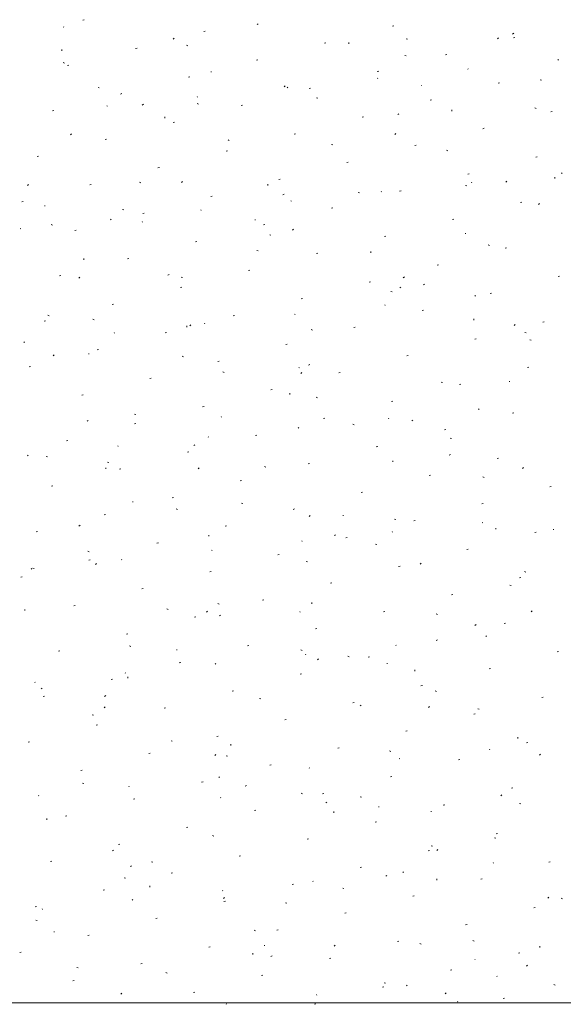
# Model space of a CAD drawing. Extents: x -740 to 300, y 62 to 1112.
# Tile 112 of 187: x -426 to -388, y 835 to 904. Entities that reach past the tile are written whole.
import ezdxf
from ezdxf.lldxf.tags import DXFTag

# ---------------------------------------------------------------- set-up
doc = ezdxf.new("R2010")
doc.units = 0
doc.layers.get('0').update_dxf_attribs({"lineweight": 13})
doc.layers.add('60- 61 allgemeine Ausstattung- 4 Terrassen', color=9, linetype='Continuous', lineweight=9, true_color=0x808080)
doc.layers.add('70 -71 Achsen- 1 Gebäudeachsen', color=7, linetype='STRICHPUNKT2-A06CPVBCL0', lineweight=18)
tags = doc.linetypes.add('STRICHPUNKT2-A06CPVBCL0', pattern=[12.7, 6.35, -3.175, 0, -3.175]).pattern_tags.tags
tags[10:11] = [DXFTag(74, 4), DXFTag(75, 0), DXFTag(340, '0'), DXFTag(46, 0.0), DXFTag(50, 0.0), DXFTag(44, 0.0), DXFTag(45, 0.0)]
tags[8:9] = [DXFTag(74, 4), DXFTag(75, 0), DXFTag(340, '0'), DXFTag(46, 0.0), DXFTag(50, 0.0), DXFTag(44, 0.0), DXFTag(45, 0.0)]
tags[6:7] = [DXFTag(74, 4), DXFTag(75, 0), DXFTag(340, '0'), DXFTag(46, 0.0), DXFTag(50, 0.0), DXFTag(44, 0.0), DXFTag(45, 0.0)]
tags[4:5] = [DXFTag(74, 4), DXFTag(75, 0), DXFTag(340, '0'), DXFTag(46, 0.0), DXFTag(50, 0.0), DXFTag(44, 0.0), DXFTag(45, 0.0)]

# ---------------------------------------------------------------- blocks, each defined once
blk = doc.blocks.new('Referenz-A06CPVBEL0')
at = {"layer": '60- 61 allgemeine Ausstattung- 4 Terrassen', "color": 0}
for p, q in [((-421.615, 903.92), (-421.52, 903.943)), ((-422.973, 903.453), (-422.957, 903.412)), ((-413.134, 903.108), (-413.039, 903.132)), ((-409.302, 903.654), (-409.383, 903.598)), ((-399.878, 903.487), (-399.782, 903.511)), ((-391.371, 902.986), (-391.451, 902.93)), ((-415.212, 902.635), (-415.284, 902.568)), ((-404.653, 902.297), (-404.557, 902.321)), ((-402.94, 902.254), (-402.95, 902.342)), ((-398.929, 902.607), (-398.835, 902.578)), ((-392.44, 902.659), (-392.512, 902.592)), ((-391.397, 902.676), (-391.301, 902.7)), ((-423.084, 901.764), (-423.094, 901.852)), ((-417.909, 901.918), (-417.814, 901.941)), ((-414.348, 902.153), (-414.256, 902.117)), ((-422.995, 900.929), (-422.901, 900.9)), ((-409.428, 901.106), (-409.333, 901.13)), ((-399.018, 901.435), (-398.927, 901.398)), ((-396.172, 901.485), (-396.076, 901.509)), ((-388.238, 901.11), (-388.271, 901.147)), ((-422.684, 900.727), (-422.589, 900.751)), ((-412.621, 900.29), (-412.577, 900.287)), ((-400.947, 900.295), (-400.851, 900.319)), ((-394.569, 900.461), (-394.602, 900.498)), ((-414.203, 899.916), (-414.108, 899.939)), ((-400.9, 899.812), (-400.933, 899.848)), ((-389.516, 899.729), (-389.422, 899.701)), ((-420.551, 899.185), (-420.46, 899.148)), ((-407.425, 899.29), (-407.497, 899.223)), ((-407.231, 899.162), (-407.264, 899.199)), ((-405.722, 899.104), (-405.627, 899.128)), ((-397.858, 899.316), (-397.813, 899.313)), ((-392.466, 899.483), (-392.37, 899.507)), ((-418.978, 898.725), (-418.883, 898.749)), ((-413.563, 898.513), (-413.595, 898.55)), ((-405.222, 898.466), (-405.13, 898.429)), ((-397.241, 898.293), (-397.145, 898.317)), ((-423.753, 897.534), (-423.658, 897.558)), ((-419.894, 897.864), (-419.927, 897.9)), ((-417.365, 898.009), (-417.446, 897.952)), ((-413.583, 898.051), (-413.489, 898.023)), ((-410.497, 897.914), (-410.402, 897.937)), ((-395.711, 897.523), (-395.72, 897.611)), ((-389.892, 897.748), (-389.801, 897.711)), ((-388.76, 897.481), (-388.664, 897.505)), ((-415.855, 897.033), (-415.865, 897.121)), ((-402.016, 897.102), (-401.921, 897.126)), ((-399.433, 897.341), (-399.514, 897.284)), ((-415.272, 896.723), (-415.177, 896.747)), ((-393.535, 896.291), (-393.439, 896.315)), ((-422.41, 895.922), (-422.482, 895.855)), ((-420.047, 895.532), (-419.952, 895.556)), ((-411.425, 895.498), (-411.334, 895.461)), ((-406.791, 895.912), (-406.696, 895.935)), ((-399.639, 895.946), (-399.711, 895.879)), ((-411.566, 894.721), (-411.471, 894.745)), ((-404.17, 895.174), (-404.076, 895.145)), ((-398.31, 895.1), (-398.215, 895.124)), ((-396.096, 894.779), (-396.005, 894.742)), ((-424.822, 894.342), (-424.727, 894.366)), ((-389.829, 894.289), (-389.733, 894.313)), ((-416.341, 893.531), (-416.246, 893.554)), ((-403.085, 893.91), (-402.99, 893.933)), ((-407.86, 892.719), (-407.765, 892.743)), ((-394.604, 893.098), (-394.509, 893.122)), ((-388.482, 892.792), (-388.491, 892.881)), ((-387.983, 893.147), (-388.016, 893.183)), ((-425.428, 892.363), (-425.508, 892.307)), ((-421.116, 892.34), (-421.021, 892.364)), ((-417.629, 892.529), (-417.538, 892.492)), ((-414.623, 892.578), (-414.695, 892.511)), ((-408.626, 892.302), (-408.635, 892.39)), ((-399.379, 891.908), (-399.284, 891.931)), ((-394.758, 892.296), (-394.664, 892.267)), ((-394.314, 892.497), (-394.347, 892.534)), ((-391.852, 892.602), (-391.924, 892.535)), ((-412.635, 891.529), (-412.54, 891.552)), ((-407.496, 891.695), (-407.576, 891.639)), ((-406.977, 891.199), (-407.009, 891.235)), ((-402.3, 891.81), (-402.208, 891.774)), ((-400.645, 891.848), (-400.678, 891.885)), ((-425.891, 891.149), (-425.796, 891.173)), ((-424.301, 890.875), (-424.256, 890.872)), ((-418.824, 890.618), (-418.73, 890.589)), ((-413.308, 890.549), (-413.341, 890.586)), ((-404.154, 890.717), (-404.059, 890.741)), ((-390.898, 891.096), (-390.803, 891.12)), ((-389.564, 891.027), (-389.645, 890.97)), ((-419.639, 889.9), (-419.672, 889.936)), ((-417.41, 890.338), (-417.315, 890.362)), ((-409.537, 889.901), (-409.493, 889.898)), ((-395.673, 889.906), (-395.578, 889.929)), ((-425.97, 889.251), (-426.003, 889.287)), ((-423.833, 889.56), (-423.742, 889.523)), ((-422.185, 889.147), (-422.09, 889.171)), ((-417.442, 889.764), (-417.426, 889.723)), ((-408.929, 889.527), (-408.834, 889.55)), ((-406.837, 889.234), (-406.909, 889.167)), ((-408.503, 888.842), (-408.412, 888.805)), ((-400.448, 888.715), (-400.353, 888.739)), ((-394.773, 888.927), (-394.729, 888.924)), ((-413.704, 888.336), (-413.609, 888.36)), ((-393.174, 888.123), (-393.083, 888.087)), ((-391.967, 887.904), (-391.872, 887.927)), ((-421.541, 887.081), (-421.55, 887.169)), ((-418.479, 887.145), (-418.384, 887.169)), ((-409.412, 887.74), (-409.318, 887.711)), ((-405.223, 887.525), (-405.128, 887.548)), ((-401.397, 887.571), (-401.406, 887.659)), ((-396.742, 886.713), (-396.647, 886.737)), ((-423.254, 885.955), (-423.159, 885.979)), ((-421.822, 885.865), (-421.894, 885.798)), ((-415.558, 886.05), (-415.639, 885.993)), ((-414.707, 885.873), (-414.616, 885.836)), ((-409.998, 886.334), (-409.903, 886.358)), ((-399.05, 885.889), (-399.122, 885.822)), ((-388.261, 885.902), (-388.166, 885.925)), ((-414.773, 885.143), (-414.678, 885.167)), ((-401.517, 885.523), (-401.422, 885.546)), ((-399.378, 885.155), (-399.286, 885.118)), ((-397.627, 885.381), (-397.707, 885.325)), ((-406.292, 884.332), (-406.197, 884.356)), ((-399.999, 884.863), (-399.905, 884.834)), ((-394.059, 884.534), (-394.092, 884.57)), ((-393.036, 884.711), (-392.941, 884.735)), ((-419.548, 883.953), (-419.453, 883.977)), ((-400.391, 883.884), (-400.424, 883.921)), ((-424.066, 883.185), (-423.972, 883.156)), ((-411.067, 883.141), (-410.972, 883.165)), ((-406.722, 883.235), (-406.755, 883.271)), ((-397.811, 883.521), (-397.716, 883.544)), ((-394.168, 882.84), (-394.177, 882.929)), ((-424.324, 882.762), (-424.228, 882.786)), ((-420.911, 882.904), (-420.82, 882.867)), ((-414.312, 882.35), (-414.321, 882.438)), ((-414.035, 882.521), (-414.107, 882.454)), ((-413.053, 882.585), (-413.086, 882.622)), ((-402.586, 882.33), (-402.491, 882.354)), ((-391.264, 882.545), (-391.336, 882.478)), ((-389.33, 882.709), (-389.235, 882.733)), ((-419.384, 881.936), (-419.417, 881.973)), ((-415.842, 881.951), (-415.747, 881.975)), ((-405.581, 882.186), (-405.49, 882.149)), ((-394.105, 881.519), (-394.01, 881.542)), ((-390.587, 881.985), (-390.493, 881.956)), ((-425.715, 881.287), (-425.748, 881.323)), ((-407.361, 881.139), (-407.266, 881.163)), ((-390.252, 881.468), (-390.161, 881.431)), ((-423.621, 880.404), (-423.701, 880.348)), ((-421.216, 880.485), (-421.172, 880.482)), ((-420.618, 880.76), (-420.522, 880.784)), ((-414.653, 880.307), (-414.559, 880.278)), ((-398.88, 880.328), (-398.785, 880.352)), ((-425.393, 879.57), (-425.297, 879.594)), ((-412.136, 879.949), (-412.041, 879.973)), ((-406.453, 879.511), (-406.408, 879.508)), ((-405.689, 879.736), (-405.77, 879.679)), ((-390.399, 879.517), (-390.304, 879.54)), ((-416.912, 878.758), (-416.816, 878.782)), ((-411.785, 879.217), (-411.694, 879.18)), ((-406.249, 879.177), (-406.321, 879.11)), ((-403.655, 879.137), (-403.56, 879.161)), ((-396.456, 878.499), (-396.364, 878.462)), ((-395.174, 878.326), (-395.079, 878.35)), ((-391.689, 878.537), (-391.644, 878.534)), ((-421.687, 877.568), (-421.591, 877.592)), ((-408.43, 877.947), (-408.335, 877.971)), ((-407.083, 877.619), (-407.092, 877.707)), ((-405.241, 877.429), (-405.147, 877.4)), ((-413.206, 876.756), (-413.11, 876.78)), ((-399.949, 877.135), (-399.854, 877.159)), ((-417.989, 876.248), (-417.898, 876.211)), ((-411.912, 876.075), (-411.895, 876.034)), ((-393.805, 876.57), (-393.838, 876.606)), ((-391.468, 876.324), (-391.373, 876.348)), ((-421.234, 875.808), (-421.306, 875.741)), ((-417.981, 875.566), (-417.885, 875.59)), ((-404.724, 875.945), (-404.629, 875.969)), ((-402.659, 875.53), (-402.568, 875.493)), ((-400.136, 875.92), (-400.169, 875.957)), ((-398.462, 875.833), (-398.534, 875.766)), ((-412.798, 874.622), (-412.831, 874.658)), ((-409.5, 874.754), (-409.404, 874.778)), ((-406.467, 875.271), (-406.5, 875.308)), ((-396.243, 875.133), (-396.148, 875.157)), ((-422.756, 874.375), (-422.66, 874.399)), ((-419.129, 873.972), (-419.162, 874.009)), ((-413.752, 874.091), (-413.832, 874.034)), ((-401.018, 873.943), (-400.923, 873.967)), ((-395.828, 874.552), (-395.734, 874.523)), ((-425.461, 873.323), (-425.493, 873.36)), ((-424.193, 873.28), (-424.101, 873.243)), ((-414.275, 873.564), (-414.179, 873.588)), ((-395.82, 873.422), (-395.9, 873.366)), ((-419.895, 872.874), (-419.801, 872.845)), ((-408.863, 872.561), (-408.772, 872.524)), ((-405.794, 872.752), (-405.698, 872.776)), ((-399.854, 872.888), (-399.863, 872.976)), ((-392.537, 873.131), (-392.442, 873.155)), ((-419.998, 872.398), (-420.007, 872.486)), ((-419.05, 872.373), (-418.954, 872.397)), ((-413.447, 872.464), (-413.519, 872.397)), ((-397.312, 871.941), (-397.217, 871.965)), ((-390.676, 872.488), (-390.748, 872.421)), ((-423.825, 871.183), (-423.729, 871.206)), ((-410.569, 871.562), (-410.473, 871.586)), ((-393.533, 871.843), (-393.442, 871.806)), ((-402.088, 870.75), (-401.992, 870.774)), ((-388.831, 871.129), (-388.736, 871.153)), ((-418.132, 870.095), (-418.088, 870.092)), ((-415.344, 870.371), (-415.248, 870.395)), ((-410.483, 869.996), (-410.388, 869.967)), ((-393.606, 869.939), (-393.511, 869.963)), ((-420.119, 869.181), (-420.023, 869.204)), ((-415.067, 869.592), (-414.976, 869.556)), ((-406.863, 869.56), (-406.767, 869.584)), ((-405.661, 869.12), (-405.733, 869.053)), ((-403.368, 869.121), (-403.324, 869.118)), ((-421.814, 868.445), (-421.895, 868.389)), ((-399.737, 868.874), (-399.646, 868.837)), ((-398.382, 868.748), (-398.286, 868.772)), ((-393.55, 868.606), (-393.583, 868.643)), ((-424.894, 867.99), (-424.798, 868.014)), ((-412.769, 867.667), (-412.778, 867.755)), ((-411.638, 868.369), (-411.542, 868.393)), ((-403.882, 867.777), (-403.963, 867.72)), ((-399.881, 867.957), (-399.914, 867.993)), ((-392.625, 868.158), (-392.634, 868.246)), ((-389.9, 867.937), (-389.805, 867.961)), ((-388.604, 868.147), (-388.56, 868.144)), ((-416.413, 867.179), (-416.317, 867.202)), ((-406.212, 867.307), (-406.245, 867.344)), ((-403.157, 867.558), (-403.061, 867.582)), ((-401.07, 867.118), (-400.976, 867.089)), ((-421.271, 866.624), (-421.179, 866.587)), ((-412.543, 866.658), (-412.576, 866.695)), ((-407.932, 866.367), (-407.836, 866.391)), ((-394.676, 866.746), (-394.58, 866.77)), ((-421.188, 865.988), (-421.092, 866.012)), ((-420.646, 865.752), (-420.718, 865.685)), ((-418.875, 866.009), (-418.908, 866.045)), ((-405.941, 865.905), (-405.85, 865.869)), ((-397.874, 865.776), (-397.946, 865.709)), ((-425.206, 865.359), (-425.239, 865.396)), ((-425.137, 865.44), (-425.042, 865.411)), ((-412.707, 865.177), (-412.611, 865.2)), ((-399.451, 865.556), (-399.355, 865.58)), ((-390.611, 865.187), (-390.52, 865.15)), ((-425.963, 864.797), (-425.867, 864.821)), ((-404.226, 864.365), (-404.13, 864.389)), ((-390.97, 864.744), (-390.874, 864.768)), ((-417.482, 863.986), (-417.386, 864.01)), ((-395.745, 863.554), (-395.649, 863.578)), ((-391.658, 864.241), (-391.563, 864.212)), ((-412.145, 862.937), (-412.053, 862.9)), ((-409.001, 863.175), (-408.905, 863.198)), ((-405.54, 862.936), (-405.549, 863.024)), ((-425.684, 862.446), (-425.693, 862.534)), ((-422.257, 862.795), (-422.161, 862.819)), ((-415.724, 862.562), (-415.63, 862.534)), ((-412.859, 862.407), (-412.931, 862.34)), ((-406.381, 862.387), (-406.365, 862.346)), ((-400.52, 862.363), (-400.424, 862.387)), ((-396.815, 862.218), (-396.724, 862.181)), ((-390.088, 862.432), (-390.16, 862.365)), ((-413.776, 861.984), (-413.68, 862.008)), ((-411.945, 862.131), (-412.025, 862.075)), ((-392.039, 861.552), (-391.943, 861.576)), ((-418.551, 860.794), (-418.455, 860.817)), ((-405.295, 861.173), (-405.199, 861.196)), ((-394.013, 861.463), (-394.094, 861.407)), ((-396.814, 860.361), (-396.718, 860.385)), ((-393.295, 860.642), (-393.328, 860.679)), ((-423.326, 859.603), (-423.231, 859.627)), ((-418.348, 859.968), (-418.257, 859.931)), ((-415.047, 859.706), (-415.003, 859.703)), ((-410.07, 859.982), (-409.974, 860.006)), ((-406.312, 859.685), (-406.218, 859.656)), ((-399.626, 859.993), (-399.659, 860.029)), ((-388.333, 859.55), (-388.237, 859.574)), ((-414.845, 858.792), (-414.749, 858.815)), ((-412.289, 858.694), (-412.322, 858.731)), ((-405.958, 859.344), (-405.99, 859.38)), ((-405.073, 859.063), (-405.145, 858.996)), ((-403.019, 859.25), (-402.928, 859.213)), ((-401.589, 859.171), (-401.493, 859.194)), ((-400.284, 858.732), (-400.239, 858.729)), ((-418.62, 858.045), (-418.653, 858.081)), ((-398.311, 858.205), (-398.32, 858.294)), ((-393.108, 858.359), (-393.012, 858.383)), ((-424.951, 857.395), (-424.984, 857.432)), ((-419.62, 857.601), (-419.525, 857.625)), ((-418.455, 857.715), (-418.464, 857.803)), ((-406.364, 857.98), (-406.268, 858.004)), ((-424.552, 856.999), (-424.461, 856.962)), ((-411.139, 856.79), (-411.043, 856.813)), ((-397.883, 857.169), (-397.787, 857.192)), ((-396.899, 856.807), (-396.805, 856.778)), ((-424.395, 856.41), (-424.3, 856.434)), ((-420.007, 856.486), (-420.088, 856.429)), ((-409.223, 856.281), (-409.131, 856.244)), ((-402.658, 855.978), (-402.562, 856.002)), ((-389.402, 856.357), (-389.306, 856.381)), ((-420.057, 855.695), (-420.129, 855.628)), ((-415.914, 855.599), (-415.819, 855.623)), ((-402.076, 855.818), (-402.156, 855.761)), ((-397.286, 855.719), (-397.358, 855.652)), ((-393.893, 855.562), (-393.802, 855.526)), ((-420.966, 855.129), (-420.872, 855.1)), ((-407.433, 854.788), (-407.337, 854.811)), ((-394.177, 855.167), (-394.081, 855.19)), ((-420.689, 854.408), (-420.594, 854.432)), ((-398.952, 853.976), (-398.856, 854)), ((-425.464, 853.218), (-425.369, 853.242)), ((-415.426, 853.312), (-415.335, 853.275)), ((-412.208, 853.597), (-412.113, 853.621)), ((-391.082, 853.475), (-391.091, 853.563)), ((-411.226, 852.984), (-411.235, 853.072)), ((-403.727, 852.786), (-403.631, 852.809)), ((-400.097, 852.594), (-400.006, 852.557)), ((-393.04, 852.678), (-393.073, 852.715)), ((-390.471, 853.165), (-390.375, 853.188)), ((-416.983, 852.406), (-416.888, 852.43)), ((-412.271, 852.351), (-412.343, 852.284)), ((-411.553, 852.251), (-411.459, 852.223)), ((-399.372, 852.029), (-399.405, 852.066)), ((-395.246, 851.974), (-395.15, 851.998)), ((-389.5, 852.375), (-389.572, 852.308)), ((-421.758, 851.216), (-421.663, 851.24)), ((-408.502, 851.595), (-408.407, 851.619)), ((-405.703, 851.38), (-405.736, 851.416)), ((-412.034, 850.73), (-412.067, 850.767)), ((-400.021, 850.784), (-399.925, 850.807)), ((-421.63, 850.343), (-421.539, 850.306)), ((-418.365, 850.081), (-418.398, 850.118)), ((-413.277, 850.404), (-413.182, 850.428)), ((-410.138, 850.172), (-410.219, 850.116)), ((-391.54, 849.972), (-391.444, 849.996)), ((-424.696, 849.432), (-424.729, 849.468)), ((-418.052, 849.214), (-417.957, 849.238)), ((-411.963, 849.316), (-411.919, 849.313)), ((-406.301, 849.625), (-406.209, 849.588)), ((-404.796, 849.593), (-404.701, 849.617)), ((-402.141, 849.374), (-402.047, 849.345)), ((-392.206, 849.504), (-392.287, 849.447)), ((-409.571, 848.402), (-409.476, 848.426)), ((-404.484, 849.007), (-404.556, 848.939)), ((-400.851, 848.698), (-400.834, 848.657)), ((-396.315, 848.782), (-396.219, 848.805)), ((-390.971, 848.907), (-390.88, 848.87)), ((-424.141, 847.763), (-424.15, 847.851)), ((-422.827, 848.023), (-422.732, 848.047)), ((-403.997, 848.253), (-404.006, 848.342)), ((-397.199, 848.342), (-397.155, 848.339)), ((-414.346, 847.212), (-414.251, 847.236)), ((-401.09, 847.591), (-400.995, 847.615)), ((-412.504, 846.656), (-412.413, 846.619)), ((-405.865, 846.4), (-405.77, 846.424)), ((-392.728, 846.496), (-392.634, 846.467)), ((-392.609, 846.78), (-392.513, 846.803)), ((-419.469, 845.638), (-419.541, 845.571)), ((-419.121, 846.021), (-419.026, 846.045)), ((-397.384, 845.589), (-397.289, 845.613)), ((-397.175, 845.938), (-397.083, 845.901)), ((-396.698, 845.662), (-396.77, 845.595)), ((-410.64, 845.21), (-410.545, 845.234)), ((-423.896, 844.831), (-423.801, 844.855)), ((-418.201, 844.527), (-418.281, 844.47)), ((-416.795, 844.818), (-416.701, 844.789)), ((-402.159, 844.398), (-402.064, 844.422)), ((-392.786, 844.715), (-392.819, 844.751)), ((-388.903, 844.778), (-388.807, 844.801)), ((-418.708, 843.687), (-418.617, 843.651)), ((-415.415, 844.019), (-415.32, 844.043)), ((-400.269, 843.858), (-400.35, 843.802)), ((-399.117, 844.065), (-399.15, 844.102)), ((-396.767, 843.523), (-396.777, 843.611)), ((-393.678, 843.587), (-393.583, 843.611)), ((-420.19, 842.829), (-420.095, 842.853)), ((-416.911, 843.032), (-416.921, 843.12)), ((-406.934, 843.208), (-406.839, 843.232)), ((-405.448, 843.416), (-405.481, 843.453)), ((-403.378, 842.969), (-403.287, 842.932)), ((-418.11, 842.117), (-418.143, 842.154)), ((-411.779, 842.767), (-411.812, 842.803)), ((-411.683, 842.294), (-411.755, 842.227)), ((-398.453, 842.396), (-398.358, 842.42)), ((-388.911, 842.318), (-388.983, 842.251)), ((-388.049, 842.251), (-387.958, 842.214)), ((-424.965, 841.638), (-424.87, 841.662)), ((-424.442, 841.468), (-424.474, 841.505)), ((-411.709, 842.017), (-411.614, 842.041)), ((-407.382, 841.94), (-407.288, 841.912)), ((-389.972, 841.585), (-389.877, 841.609)), ((-416.484, 840.827), (-416.389, 840.851)), ((-403.228, 841.206), (-403.133, 841.23)), ((-424.912, 840.719), (-424.821, 840.682)), ((-394.747, 840.394), (-394.652, 840.418)), ((-423.642, 839.901), (-423.598, 839.898)), ((-421.259, 839.636), (-421.164, 839.66)), ((-409.582, 840), (-409.491, 839.963)), ((-408.003, 840.015), (-407.908, 840.039)), ((-412.778, 838.825), (-412.683, 838.849)), ((-408.879, 838.927), (-408.834, 838.924)), ((-403.896, 838.95), (-403.968, 838.883)), ((-399.522, 839.204), (-399.427, 839.228)), ((-397.97, 839.063), (-397.876, 839.034)), ((-394.253, 839.282), (-394.161, 839.245)), ((-389.538, 838.792), (-389.548, 838.88)), ((-426.035, 838.446), (-425.939, 838.469)), ((-409.682, 838.301), (-409.692, 838.389)), ((-408.331, 838.213), (-408.412, 838.157)), ((-404.297, 838.013), (-404.202, 838.037)), ((-391.041, 838.392), (-390.946, 838.416)), ((-422.036, 837.385), (-421.942, 837.356)), ((-417.553, 837.634), (-417.458, 837.658)), ((-394.115, 837.953), (-394.071, 837.95)), ((-390.4, 837.545), (-390.48, 837.488)), ((-415.786, 837.032), (-415.695, 836.995)), ((-409.072, 836.823), (-408.977, 836.847)), ((-395.816, 837.202), (-395.721, 837.226)), ((-392.531, 836.751), (-392.564, 836.787)), ((-422.329, 836.444), (-422.233, 836.467)), ((-400.591, 836.011), (-400.496, 836.035)), ((-400.456, 836.313), (-400.365, 836.276)), ((-398.862, 836.102), (-398.895, 836.138)), ((-388.557, 836.185), (-388.463, 836.156)), ((-418.881, 835.581), (-418.953, 835.514)), ((-413.847, 835.632), (-413.752, 835.656)), ((-405.193, 835.452), (-405.226, 835.489)), ((-396.11, 835.606), (-396.182, 835.538)), ((-392.11, 835.2), (-392.015, 835.224)), ((-411.524, 834.803), (-411.557, 834.839)), ((-405.366, 834.821), (-405.271, 834.845)), ((-395.32, 835.009), (-395.303, 834.968))]:
    blk.add_line(p, q, dxfattribs=at)
at = {"layer": '70 -71 Achsen- 1 Gebäudeachsen', "color": 0, "linetype": 'STRICHPUNKT2-A06CPVBCL0', "ltscale": 0.18}
blk.add_line((-682.362, 834.912), (76.349, 834.912), dxfattribs=at)

msp = doc.modelspace()

# ---------------------------------------------------------------- block references
at = {"color": 8, "lineweight": 13, "ltscale": 0.13, "true_color": 0x808080}
msp.add_blockref('Referenz-A06CPVBEL0', (0, 0), dxfattribs=at)

doc.saveas('drawing.dxf')
